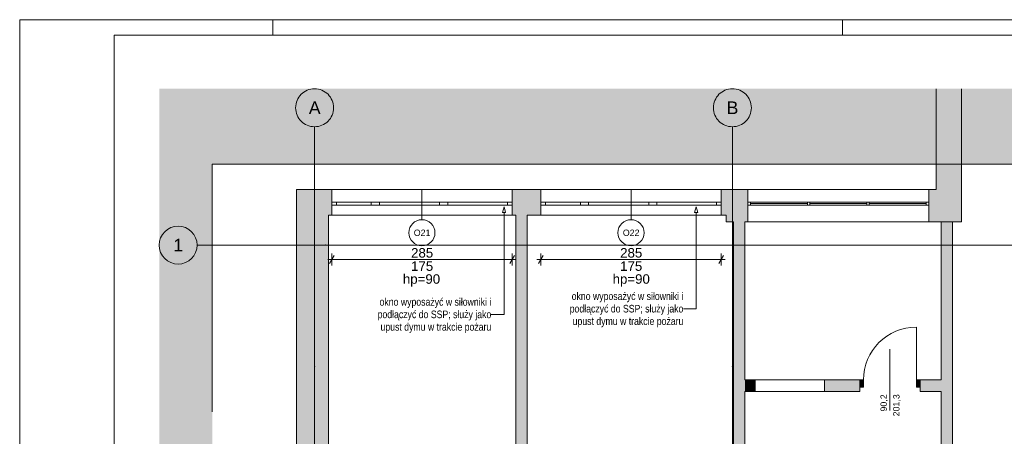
# Paper-space layout 'A-35 RZUT - PIĘTRO 5' of a CAD drawing. Header units: millimetres. Extents: x 0 to 800, y 0 to 500.
# Tile 5 of 18: x 0 to 311, y 368 to 500. Entities that reach past the tile are written whole.
import ezdxf
from ezdxf.xclip import XClip

# ---------------------------------------------------------------- set-up
doc = ezdxf.new("R2010")
doc.units = ezdxf.units.MM
doc.header["$MEASUREMENT"] = 0
doc.header["$XCLIPFRAME"] = 0
doc.linetypes.add('DASHDOTX2', pattern=[1000, 500, -250, 0, -250])
doc.linetypes.add('PRZERYWANA_DU_A', pattern=[550, 350, -200])
for name, color, linetype, lineweight in [('0_Nr_pióra__2', 8, 'Continuous', 13), ('A_Arkusz_Nr_pióra__1', 7, 'Continuous', 20), ('A_wymiary_Nr_pióra__1', 7, 'Continuous', 20), ('A_wymiary_Nr_pióra__2', 8, 'Continuous', 13), ('A_ściany_Nr_pióra__1', 7, 'Continuous', 20), ('Drzwi Archicad_Nr_pióra__1', 7, 'Continuous', 20), ('Okna Archicada_Nr_pióra__3', 252, 'Continuous', 13), ('Znaczniki drzwi Archicada_Nr_pióra__3', 252, 'Continuous', 13), ('Znaczniki okien Archicada_Nr_pióra__3', 252, 'Continuous', 13)]:
    doc.layers.add(name, color=color, linetype=linetype, lineweight=lineweight)
for name, color, linetype, lineweight, true_color in [('A_Arkusz_Nr_pióra__237', 7, 'Continuous', 5, 0x343434), ('A_opis_Nr_pióra__255', 7, 'Continuous', 15, 0x242424), ('A_opis_Nr_pióra__8', 7, 'Continuous', 13, 0x4c4c4c), ('A_osie_Nr_pióra__16', 7, 'Continuous', 5, 0x0f0f0f), ('A_osie_Nr_pióra__76', 7, 'Continuous', 5, 0x2d2d2d), ('A_ściany_Nr_pióra__19', 7, 'Continuous', 5, 0x191919), ('Okna Archicada_Nr_pióra__19', 7, 'Continuous', 5, 0x191919)]:
    doc.layers.add(name, color=color, linetype=linetype, lineweight=lineweight, true_color=true_color)
for name, color, linetype in [('A_podrys', 7, 'Continuous'), ('A_ściany', 7, 'Continuous'), ('Drzwi Archicad', 7, 'Continuous')]:
    doc.layers.add(name, color=color, linetype=linetype)
doc.styles.add('STYL_AUTOMATYCZNY_1', font='arial.ttf')
doc.styles.add('STYL_AUTOMATYCZNY_2', font='ARIALN.TTF')
doc.styles.add('STYL_AUTOMATYCZNY_5', font='arial.ttf')

# ---------------------------------------------------------------- blocks, each defined once
blk = doc.blocks.new('Rysunek_1_1', base_point=(-3193.41, -631.4))
at = {"linetype": 'Continuous', "lineweight": 0, "true_color": 0x484848}
blk.add_hatch(color=251, dxfattribs=at).paths.add_polyline_path([(44.07, 126.75), (60.84, 126.75), (60.84, 454.37), (374.97, 454.37), (374.97, 316.75), (544.97, 316.75), (544.97, 478.17), (44.07, 478.17)])
at = {"layer": 'A_ściany', "linetype": 'Continuous', "lineweight": 0, "true_color": 0x000000}
for points in [[(297.56, 478.17), (289.56, 478.17), (289.56, 446.37), (297.56, 436.13)], [(87.44, 446.37), (87.44, 306.37), (97.58, 306.37), (97.58, 438.27)], [(87.44, 446.37), (97.58, 438.27), (98.59, 438.27), (98.59, 446.37)], [(155.59, 446.37), (155.59, 438.27), (164.65, 438.27), (164.65, 446.37)], [(223.17, 446.37), (221.65, 446.37), (221.65, 438.27), (223.17, 438.27)], [(223.17, 446.37), (223.17, 436.13), (230.09, 436.13), (230.09, 446.37)], [(287.21, 446.37), (287.21, 436.13), (297.56, 436.13), (289.56, 446.37)], [(156.78, 438.27), (156.78, 324.51), (160.38, 324.51), (160.38, 438.27)], [(225.53, 436.13), (225.53, 324.51), (229.13, 324.51), (229.13, 436.13)], [(291.13, 436.13), (291.13, 363.9), (294.73, 363.9), (294.73, 436.13)], [(229.13, 386.13), (229.13, 382.53), (232.33, 382.53), (232.33, 385.13), (232.33, 386.13)], [(254.33, 386.13), (254.33, 385.13), (254.33, 382.53), (265.41, 382.53), (265.41, 386.13)], [(284.51, 382.53), (291.13, 382.53), (291.13, 386.13), (284.51, 386.13)]]:
    blk.add_hatch(color=18, dxfattribs=at).paths.add_polyline_path(points)
at = {"layer": 'Drzwi Archicad', "linetype": 'Continuous', "lineweight": 0, "true_color": 0xfdfdfd}
for points in [[(265.41, 383.83), (266.61, 383.83), (266.61, 386.13), (265.41, 386.13)], [(284.51, 386.13), (283.31, 386.13), (283.31, 383.83), (284.51, 383.83)]]:
    blk.add_hatch(color=7, dxfattribs=at).paths.add_polyline_path(points)
at = {"layer": '0_Nr_pióra__2', "color": 8, "linetype": 'PRZERYWANA_DU_A', "lineweight": 13, "ltscale": 2, "flags": 128}
blk.add_lwpolyline([(544.97, 316.75), (374.97, 316.75), (374.97, 454.37), (60.84, 454.37), (60.84, 126.75)], dxfattribs=at)
at = {"layer": 'A_opis_Nr_pióra__255', "color": 250, "linetype": 'Continuous', "lineweight": 15, "ltscale": 2, "true_color": 0x242424}
for p, q in [((153.02, 440.89), (152.52, 439.03)), ((153.52, 439.03), (152.52, 439.03)), ((153.02, 440.89), (153.52, 439.03)), ((153.02, 439.03), (153.02, 406.85)), ((213.72, 440.89), (213.22, 439.03)), ((214.22, 439.03), (213.22, 439.03)), ((213.72, 440.89), (214.22, 439.03)), ((213.72, 439.03), (213.72, 408.64)), ((213.72, 408.64), (209.7, 408.64)), ((153.02, 406.85), (149, 406.85))]:
    blk.add_line(p, q, dxfattribs=at)
at = {"layer": 'A_osie_Nr_pióra__16', "color": 250, "linetype": 'DASHDOTX2', "lineweight": 5, "ltscale": 2, "true_color": 0x0f0f0f}
for p, q in [((93.18, 390.39), (93.18, 466.17)), ((225.18, 390.39), (225.18, 466.17)), ((96.57, 428.75), (56.07, 428.75)), ((544.97, 428.75), (96.57, 428.75)), ((96.57, 428.75), (96.57, 428.75)), ((93.18, 390.39), (93.18, 126.75)), ((225.18, 390.39), (225.18, 126.75))]:
    blk.add_line(p, q, dxfattribs=at)
for p in [(96.57, 428.75), (93.18, 390.39), (93.18, 390.39), (225.18, 390.39), (225.18, 390.39)]:
    blk.add_point(p, dxfattribs=at)
at = {"layer": 'A_osie_Nr_pióra__76', "color": 250, "linetype": 'Continuous', "lineweight": 5, "ltscale": 2, "true_color": 0x2d2d2d}
for centre in [(93.18, 472.17), (225.18, 472.17), (50.07, 428.75)]:
    blk.add_circle(centre, 6, dxfattribs=at)
at = {"layer": 'A_wymiary_Nr_pióra__1', "color": 7, "linetype": 'Continuous', "lineweight": 20, "ltscale": 2}
for p, q in [((99.31, 425.43), (97.87, 422.93)), ((154.87, 422.93), (156.31, 425.43)), ((165.37, 425.43), (163.93, 422.93)), ((220.93, 422.93), (222.37, 425.43))]:
    blk.add_line(p, q, dxfattribs=at)
at = {"layer": 'A_wymiary_Nr_pióra__2', "color": 8, "linetype": 'Continuous', "lineweight": 13, "ltscale": 2}
for p, q in [((97.37, 424.18), (98.59, 424.18)), ((98.59, 422.31), (98.59, 426.06)), ((98.59, 424.18), (155.59, 424.18)), ((155.59, 422.31), (155.59, 426.06)), ((155.59, 424.18), (156.81, 424.18)), ((163.43, 424.18), (164.65, 424.18)), ((164.65, 422.31), (164.65, 426.06)), ((164.65, 424.18), (221.65, 424.18)), ((221.65, 422.31), (221.65, 426.06)), ((221.65, 424.18), (222.87, 424.18))]:
    blk.add_line(p, q, dxfattribs=at)
at = {"layer": 'A_ściany_Nr_pióra__1', "color": 7, "linetype": 'Continuous', "lineweight": 20, "ltscale": 2}
for p, q in [((98.59, 446.37), (98.59, 442.37)), ((155.59, 446.37), (155.59, 442.37)), ((164.65, 446.37), (164.65, 442.37)), ((221.65, 446.37), (221.65, 442.37)), ((230.09, 436.13), (230.09, 446.37)), ((287.21, 436.13), (287.21, 446.37)), ((98.59, 442.37), (98.59, 441.37)), ((155.59, 442.37), (155.59, 441.37)), ((164.65, 442.37), (164.65, 441.37)), ((221.65, 442.37), (221.65, 441.37)), ((98.59, 441.37), (98.59, 438.27)), ((155.59, 441.37), (155.59, 438.27)), ((164.65, 441.37), (164.65, 438.27)), ((221.65, 441.37), (221.65, 438.27)), ((232.33, 385.13), (232.33, 386.13)), ((254.33, 385.13), (254.33, 386.13)), ((265.41, 386.13), (264.47, 386.13)), ((265.41, 386.13), (265.41, 383.83)), ((284.51, 386.13), (285.45, 386.13)), ((284.51, 386.13), (284.51, 383.83)), ((232.33, 385.13), (232.33, 382.53)), ((254.33, 385.13), (254.33, 382.53)), ((265.41, 383.83), (265.41, 382.53)), ((284.51, 383.83), (284.51, 382.53)), ((265.41, 382.53), (264.67, 382.53)), ((284.51, 382.53), (285.25, 382.53))]:
    blk.add_line(p, q, dxfattribs=at)
at = {"layer": 'A_ściany_Nr_pióra__1', "color": 7, "linetype": 'Continuous', "lineweight": 20, "ltscale": 2, "flags": 128}
for points in [[(289.56, 478.17), (289.56, 446.37)], [(297.56, 436.13), (297.56, 478.17)], [(87.44, 446.37), (87.44, 306.37)], [(98.59, 446.37), (87.44, 446.37)], [(164.65, 446.37), (155.59, 446.37)], [(223.17, 446.37), (221.65, 446.37)], [(230.09, 446.37), (223.17, 446.37)], [(289.56, 446.37), (287.21, 446.37)], [(97.58, 324.51), (97.58, 438.27)], [(97.58, 438.27), (98.59, 438.27)], [(155.59, 438.27), (156.78, 438.27)], [(156.78, 438.27), (156.78, 324.51)], [(160.38, 438.27), (164.65, 438.27)], [(160.38, 324.51), (160.38, 438.27)], [(221.65, 438.27), (223.17, 438.27)], [(223.17, 438.27), (223.17, 436.13)], [(223.17, 436.13), (225.53, 436.13)], [(225.53, 436.13), (225.53, 324.51)], [(229.13, 436.13), (230.09, 436.13)], [(229.13, 386.13), (229.13, 436.13)], [(287.21, 436.13), (297.56, 436.13)], [(291.13, 436.13), (291.13, 386.13)], [(294.73, 436.13), (291.13, 436.13)], [(294.73, 363.9), (294.73, 436.13)], [(232.33, 386.13), (229.13, 386.13)], [(265.41, 386.13), (254.33, 386.13)], [(291.13, 386.13), (284.51, 386.13)], [(229.13, 324.51), (229.13, 382.53)], [(229.13, 382.53), (232.33, 382.53)], [(254.33, 382.53), (265.41, 382.53)], [(284.51, 382.53), (291.13, 382.53)], [(291.13, 382.53), (291.13, 363.9)]]:
    blk.add_lwpolyline(points, dxfattribs=at)
at = {"layer": 'A_ściany_Nr_pióra__19', "color": 250, "linetype": 'Continuous', "lineweight": 5, "ltscale": 2, "true_color": 0x191919}
for p, q in [((287.21, 446.37), (230.09, 446.37)), ((230.09, 436.13), (287.21, 436.13))]:
    blk.add_line(p, q, dxfattribs=at)
at = {"layer": 'Drzwi Archicad_Nr_pióra__1', "color": 7, "linetype": 'Continuous', "lineweight": 20, "ltscale": 2}
for p, q in [((283.31, 386.13), (283.31, 402.83)), ((265.41, 386.13), (264.47, 386.13)), ((265.41, 386.13), (264.47, 386.13)), ((266.61, 386.13), (265.41, 386.13)), ((265.41, 386.13), (265.41, 383.83)), ((265.41, 386.13), (265.41, 383.83)), ((265.41, 386.13), (265.41, 383.83)), ((266.61, 383.83), (266.61, 386.13)), ((284.51, 386.13), (283.31, 386.13)), ((283.31, 386.13), (283.31, 383.83)), ((284.51, 383.83), (284.51, 386.13)), ((284.51, 386.13), (284.51, 383.83)), ((284.51, 386.13), (284.51, 383.83)), ((284.51, 386.13), (285.45, 386.13)), ((284.51, 386.13), (285.45, 386.13)), ((265.41, 383.83), (266.61, 383.83)), ((265.41, 383.83), (265.41, 382.53)), ((265.41, 383.83), (265.41, 382.53)), ((283.31, 383.83), (284.51, 383.83)), ((284.51, 383.83), (284.51, 382.53)), ((284.51, 383.83), (284.51, 382.53)), ((265.41, 382.53), (264.67, 382.53)), ((265.41, 382.53), (264.67, 382.53)), ((284.51, 382.53), (285.25, 382.53)), ((284.51, 382.53), (285.25, 382.53))]:
    blk.add_line(p, q, dxfattribs=at)
blk.add_arc((283.31, 386.13), 16.7, 90, 180, dxfattribs=at)
at = {"layer": 'Okna Archicada_Nr_pióra__19', "color": 250, "linetype": 'Continuous', "lineweight": 5, "ltscale": 2, "true_color": 0x191919}
for p, q in [((230.09, 441.37), (230.09, 442.37)), ((230.09, 442.37), (287.21, 442.37)), ((230.89, 442.37), (230.89, 441.37)), ((248.86, 441.87), (230.89, 441.87)), ((248.86, 442.37), (248.86, 441.37)), ((249.66, 442.37), (249.66, 441.37)), ((267.64, 441.87), (249.66, 441.87)), ((267.64, 442.37), (267.64, 441.37)), ((268.44, 442.37), (268.44, 441.37)), ((286.41, 441.87), (268.44, 441.87)), ((286.41, 442.37), (286.41, 441.37)), ((287.21, 442.37), (287.21, 441.37)), ((287.21, 441.37), (230.09, 441.37)), ((232.33, 385.13), (232.33, 386.13)), ((254.33, 386.13), (232.33, 386.13)), ((254.33, 385.13), (254.33, 386.13)), ((232.33, 385.13), (232.33, 382.53)), ((254.33, 385.13), (254.33, 382.53)), ((254.33, 382.53), (232.33, 382.53))]:
    blk.add_line(p, q, dxfattribs=at)
at = {"layer": 'Okna Archicada_Nr_pióra__3', "color": 252, "linetype": 'Continuous', "lineweight": 13, "ltscale": 2}
for p, q in [((98.59, 446.37), (155.59, 446.37)), ((98.59, 446.37), (98.59, 442.37)), ((155.59, 446.37), (155.59, 442.37)), ((164.65, 446.37), (221.65, 446.37)), ((164.65, 446.37), (164.65, 442.37)), ((221.65, 446.37), (221.65, 442.37)), ((98.59, 442.37), (100.09, 442.37)), ((98.59, 442.37), (98.59, 441.37)), ((98.59, 442.37), (98.59, 441.37)), ((100.09, 442.37), (100.09, 441.37)), ((100.09, 442.37), (111.09, 442.37)), ((111.09, 441.37), (111.09, 442.37)), ((111.09, 442.37), (112.39, 442.37)), ((112.39, 442.37), (113.69, 442.37)), ((113.69, 442.37), (113.69, 441.37)), ((113.69, 442.37), (132.69, 442.37)), ((132.69, 441.37), (132.69, 442.37)), ((132.69, 442.37), (133.99, 442.37)), ((133.99, 442.37), (135.29, 442.37)), ((135.29, 442.37), (135.29, 441.37)), ((135.29, 442.37), (154.09, 442.37)), ((154.09, 441.37), (154.09, 442.37)), ((154.09, 442.37), (155.59, 442.37)), ((155.59, 442.37), (155.59, 441.37)), ((155.59, 442.37), (155.59, 441.37)), ((164.65, 442.37), (166.15, 442.37)), ((164.65, 442.37), (164.65, 441.37)), ((164.65, 442.37), (164.65, 441.37)), ((166.15, 442.37), (166.15, 441.37)), ((166.15, 442.37), (177.15, 442.37)), ((177.15, 441.37), (177.15, 442.37)), ((177.15, 442.37), (178.45, 442.37)), ((178.45, 442.37), (179.75, 442.37)), ((179.75, 442.37), (179.75, 441.37)), ((179.75, 442.37), (198.75, 442.37)), ((198.75, 441.37), (198.75, 442.37)), ((198.75, 442.37), (200.05, 442.37)), ((200.05, 442.37), (201.35, 442.37)), ((201.35, 442.37), (201.35, 441.37)), ((201.35, 442.37), (220.15, 442.37)), ((220.15, 441.37), (220.15, 442.37)), ((220.15, 442.37), (221.65, 442.37)), ((221.65, 442.37), (221.65, 441.37)), ((221.65, 442.37), (221.65, 441.37)), ((100.09, 441.37), (98.59, 441.37)), ((98.59, 441.37), (98.59, 438.27)), ((111.09, 441.37), (100.09, 441.37)), ((112.39, 441.37), (111.09, 441.37)), ((113.69, 441.37), (112.39, 441.37)), ((132.69, 441.37), (113.69, 441.37)), ((133.99, 441.37), (132.69, 441.37)), ((135.29, 441.37), (133.99, 441.37)), ((154.09, 441.37), (135.29, 441.37)), ((155.59, 441.37), (154.09, 441.37)), ((155.59, 441.37), (155.59, 438.27)), ((166.15, 441.37), (164.65, 441.37)), ((164.65, 441.37), (164.65, 438.27)), ((177.15, 441.37), (166.15, 441.37)), ((178.45, 441.37), (177.15, 441.37)), ((179.75, 441.37), (178.45, 441.37)), ((198.75, 441.37), (179.75, 441.37)), ((200.05, 441.37), (198.75, 441.37)), ((201.35, 441.37), (200.05, 441.37)), ((220.15, 441.37), (201.35, 441.37)), ((221.65, 441.37), (220.15, 441.37)), ((221.65, 441.37), (221.65, 438.27)), ((98.59, 438.27), (155.59, 438.27)), ((164.65, 438.27), (221.65, 438.27))]:
    blk.add_line(p, q, dxfattribs=at)
at = {"layer": 'Znaczniki drzwi Archicada_Nr_pióra__3', "color": 252, "linetype": 'Continuous', "lineweight": 13, "ltscale": 2}
blk.add_line((274.96, 395.85), (274.96, 376.53), dxfattribs=at)
at = {"layer": 'Znaczniki okien Archicada_Nr_pióra__3', "color": 252, "linetype": 'Continuous', "lineweight": 13, "ltscale": 2}
for p, q in [((127.09, 436.79), (127.09, 446.37)), ((193.15, 436.79), (193.15, 446.37))]:
    blk.add_line(p, q, dxfattribs=at)
for centre, start, end in [((127.09, 432.67), 0, 180), ((193.15, 432.67), 0, 180), ((127.09, 432.67), 180, 0), ((193.15, 432.67), 180, 0)]:
    blk.add_arc(centre, 4.12, start, end, dxfattribs=at)
at = {"layer": 'A_opis_Nr_pióra__8', "color": 251, "linetype": 'Continuous', "lineweight": 13, "true_color": 0x4c4c4c, "char_height": 2.4, "width": 36.3149, "attachment_point": 6, "line_spacing_factor": 0.987309, "style": 'STYL_AUTOMATYCZNY_2'}
for insert in [(149, 406.51), (209.7, 408.31)]:
    blk.add_mtext('\\A1;{\\pqr;\\fArial Narrow|b0|i0|c238|p0;\\W1.000000;okno wyposażyć w siłowniki i podłączyć do SSP; służy jako upust dymu w trakcie pożaru}', dxfattribs=dict(at, insert=insert))
at = {"layer": 'A_osie_Nr_pióra__76', "color": 250, "linetype": 'Continuous', "lineweight": 5, "true_color": 0x2d2d2d, "char_height": 4, "attachment_point": 1, "style": 'STYL_AUTOMATYCZNY_1'}
for s, insert in [('\\A1;{\\pql;\\pt0;\\fArial|b0|i0|c238|p0;\\W1.000000;A}', (91.35, 474.17)), ('\\A1;{\\pql;\\pt0;\\fArial|b0|i0|c238|p0;\\W1.000000;B}', (223.35, 474.17)), ('\\A1;{\\pql;\\pt0;\\fArial|b0|i0|c238|p0;\\W1.000000;1}', (48.54, 430.75))]:
    blk.add_mtext(s, dxfattribs=dict(at, insert=insert))
at = {"layer": 'A_wymiary_Nr_pióra__1', "color": 7, "linetype": 'Continuous', "lineweight": 20, "char_height": 3, "width": 6.8645, "attachment_point": 7, "style": 'STYL_AUTOMATYCZNY_5'}
for s, insert in [('\\A1;{\\pql;\\fArial|b0|i0|c238|p0;\\W1.000000;285}', (123.66, 424.78)), ('\\A1;{\\pql;\\fArial|b0|i0|c238|p0;\\W1.000000;285}', (189.72, 424.78)), ('\\A1;{\\pql;\\fArial|b0|i0|c238|p0;\\W1.000000;175}', (123.66, 420.58)), ('\\A1;{\\pql;\\fArial|b0|i0|c238|p0;\\W1.000000;175}', (189.72, 420.58))]:
    blk.add_mtext(s, dxfattribs=dict(at, insert=insert))
at = {"layer": 'A_wymiary_Nr_pióra__1', "color": 7, "linetype": 'Continuous', "lineweight": 20, "char_height": 3, "attachment_point": 2, "style": 'STYL_AUTOMATYCZNY_5'}
for insert in [(126.96, 419.55), (193.22, 419.55)]:
    blk.add_mtext('\\A1;{\\pqc;\\fArial|b0|i0|c238|p0;\\W1.000000;hp=90}', dxfattribs=dict(at, insert=insert))
at = {"layer": 'Znaczniki drzwi Archicada_Nr_pióra__3', "color": 252, "linetype": 'Continuous', "lineweight": 13, "char_height": 2, "attachment_point": 7, "rotation": 90, "style": 'STYL_AUTOMATYCZNY_1'}
for s, insert in [('\\A1;{\\pql;\\pt2;\\fArial|b0|i0|c238|p0;\\W1.000000;90,2}', (274.35, 376.16)), ('\\A1;{\\pql;\\pt2;\\fArial|b0|i0|c238|p0;\\W1.000000;201,3}', (278.35, 374.64))]:
    blk.add_mtext(s, dxfattribs=dict(at, insert=insert))
at = {"layer": 'Znaczniki okien Archicada_Nr_pióra__3', "color": 252, "linetype": 'Continuous', "lineweight": 13, "char_height": 2, "attachment_point": 7, "style": 'STYL_AUTOMATYCZNY_1'}
for s, insert in [('\\A1;{\\pql;\\pt2;\\fArial|b0|i0|c238|p0;\\W1.000000;O21}', (124.5, 431.64)), ('\\A1;{\\pql;\\pt2;\\fArial|b0|i0|c238|p0;\\W1.000000;O22}', (190.56, 431.64))]:
    blk.add_mtext(s, dxfattribs=dict(at, insert=insert))

psp = doc.layouts.new('A-35 RZUT - PIĘTRO 5')

# ---------------------------------------------------------------- linework, layer by layer
at = {"layer": 'A_Arkusz_Nr_pióra__1', "color": 7, "linetype": 'Continuous', "lineweight": 20}
for p, q in [((795.1, 495.1), (29.9, 495.1)), ((29.9, 495.1), (29.9, 4.9))]:
    psp.add_line(p, q, dxfattribs=at)
at = {"layer": 'A_Arkusz_Nr_pióra__1', "color": 7, "linetype": 'Continuous', "lineweight": 20, "flags": 128}
psp.add_lwpolyline([(0, 500), (800, 500), (800, 0), (0, 0)], close=True, dxfattribs=at)
at = {"layer": 'A_Arkusz_Nr_pióra__237', "color": 250, "linetype": 'Continuous', "lineweight": 5, "true_color": 0x343434}
for p, q in [((80, 495.1), (80, 500)), ((260, 495.1), (260, 500))]:
    psp.add_line(p, q, dxfattribs=at)

# ---------------------------------------------------------------- block references
at = {"layer": 'A_podrys', "color": 37, "linetype": 'Continuous', "lineweight": 5, "true_color": 0x656532}
ref = psp.add_blockref('Rysunek_1_1', (-3193.41, -631.4), dxfattribs=at)
XClip(ref).set_block_clipping_path([(44.069637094, 126.7487186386), (544.9695795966, 478.1668323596)])

doc.saveas('drawing.dxf')
